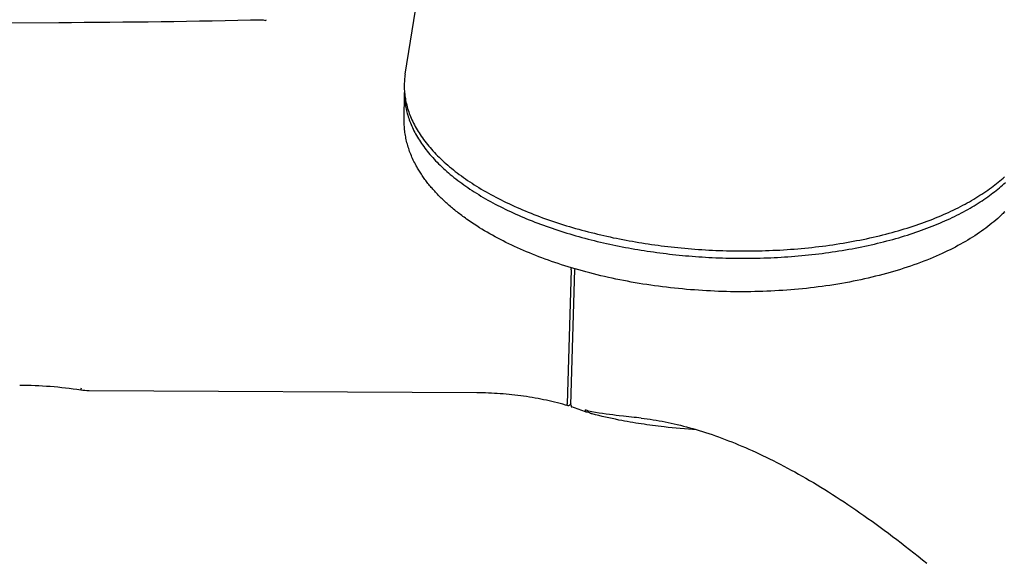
# Model space of a CAD drawing. Extents: x 7546 to 9278, y -4278 to -3180.
# Tile 5 of 8: x 8801 to 9009, y -3575 to -3460. Entities that reach past the tile are written whole.
import ezdxf

# ---------------------------------------------------------------- set-up
doc = ezdxf.new("R2010")
doc.units = 0
doc.layers.add('MAKE2D$VISIBLE$CURVAS', color=7, linetype='CONTINUOUS')

msp = doc.modelspace()

# ---------------------------------------------------------------- linework, layer by layer
at = {"layer": 'MAKE2D$VISIBLE$CURVAS', "color": 7}
for p, q in [((8882.86, -3471.99), (8900.06, -3364.33)), ((8591.28, -3462.22), (8809.71, -3461.09)), ((8852.91, -3460.62), (8852.91, -3460.51)), ((8853.45, -3460.71), (8852.91, -3460.62)), ((8852.92, -3460.53), (8852.92, -3460.62)), ((8853.45, -3460.5), (8853.45, -3460.59)), ((8853.45, -3460.59), (8853.45, -3460.59)), ((8853.45, -3460.71), (8853.45, -3460.59)), ((8882.66, -3481.83), (8882.71, -3475.85)), ((8917.9, -3513.27), (8917.08, -3541.56)), ((8917.86, -3541.8), (8918.7, -3513.24)), ((8918.71, -3513.08), (8918.7, -3513.24)), ((8897.96, -3539.23), (8816.12, -3538.79)), ((8917.87, -3541.48), (8917.47, -3541.89)), ((8922.23, -3543.27), (8922.23, -3543.27))]:
    msp.add_line(p, q, dxfattribs=at)
for points in [[(8882.86, -3471.99), (8882.81, -3472.3), (8882.77, -3472.62), (8882.73, -3472.94), (8882.71, -3473.26), (8882.68, -3473.58), (8882.67, -3473.9), (8882.66, -3474.22), (8882.66, -3474.55), (8882.66, -3474.87), (8882.67, -3475.2), (8882.69, -3475.53), (8882.72, -3475.86), (8882.75, -3476.19), (8882.79, -3476.53), (8882.84, -3476.86), (8882.89, -3477.2), (8882.95, -3477.53), (8883.02, -3477.87), (8883.1, -3478.21), (8883.18, -3478.55), (8883.27, -3478.89), (8883.37, -3479.23), (8883.48, -3479.57), (8883.59, -3479.91), (8883.71, -3480.26), (8883.84, -3480.6), (8883.98, -3480.94), (8884.13, -3481.29), (8884.28, -3481.63), (8884.44, -3481.98), (8884.61, -3482.33), (8884.79, -3482.67), (8884.97, -3483.02), (8885.17, -3483.36), (8885.37, -3483.71), (8885.58, -3484.06), (8885.79, -3484.4), (8886.02, -3484.75), (8886.25, -3485.09), (8886.5, -3485.44), (8886.75, -3485.78), (8887, -3486.13), (8887.27, -3486.47), (8887.54, -3486.82), (8887.83, -3487.16), (8888.12, -3487.5), (8888.42, -3487.84), (8888.72, -3488.18), (8889.04, -3488.52), (8889.36, -3488.86), (8889.69, -3489.2), (8890.03, -3489.53), (8890.38, -3489.87), (8890.73, -3490.2), (8891.1, -3490.54), (8891.47, -3490.87), (8891.84, -3491.2), (8892.23, -3491.53), (8892.62, -3491.85), (8893.03, -3492.18), (8893.44, -3492.5), (8893.85, -3492.82), (8894.28, -3493.14), (8894.71, -3493.46), (8895.15, -3493.78), (8895.59, -3494.09), (8896.04, -3494.4), (8896.5, -3494.71), (8896.97, -3495.02), (8897.45, -3495.33), (8897.93, -3495.63), (8898.41, -3495.93), (8898.91, -3496.23), (8899.41, -3496.52), (8899.92, -3496.81), (8900.43, -3497.1), (8900.95, -3497.39), (8901.48, -3497.68), (8902.01, -3497.96), (8902.55, -3498.24), (8903.09, -3498.51), (8903.64, -3498.79), (8904.19, -3499.06), (8904.75, -3499.32), (8905.32, -3499.59), (8905.89, -3499.85), (8906.47, -3500.11), (8907.05, -3500.36), (8907.63, -3500.61), (8908.22, -3500.86), (8908.82, -3501.1), (8909.42, -3501.34), (8910.02, -3501.58), (8910.63, -3501.82), (8911.24, -3502.05), (8911.86, -3502.28), (8912.48, -3502.5), (8913.1, -3502.72), (8913.73, -3502.94), (8914.36, -3503.15), (8914.99, -3503.36), (8915.63, -3503.56), (8916.27, -3503.77), (8916.91, -3503.97), (8917.56, -3504.16), (8918.2, -3504.35), (8918.85, -3504.54), (8919.51, -3504.72), (8920.16, -3504.9), (8920.82, -3505.08), (8921.48, -3505.25), (8922.14, -3505.42), (8922.8, -3505.58), (8923.46, -3505.75), (8924.13, -3505.9), (8924.79, -3506.06), (8925.46, -3506.21), (8926.13, -3506.35), (8926.8, -3506.5), (8927.47, -3506.63), (8928.14, -3506.77), (8928.81, -3506.9), (8929.48, -3507.03), (8930.15, -3507.15), (8930.82, -3507.27), (8931.49, -3507.39), (8932.16, -3507.5), (8932.83, -3507.61), (8933.5, -3507.72), (8934.18, -3507.82), (8934.86, -3507.92), (8935.55, -3508.01), (8936.24, -3508.11), (8936.93, -3508.2), (8937.63, -3508.29), (8938.33, -3508.37), (8939.03, -3508.45), (8939.74, -3508.53), (8940.45, -3508.6), (8941.16, -3508.67), (8941.88, -3508.74), (8942.6, -3508.8), (8943.32, -3508.86), (8944.04, -3508.92), (8944.77, -3508.97), (8945.5, -3509.02), (8946.24, -3509.07), (8946.97, -3509.11), (8947.71, -3509.15), (8948.45, -3509.18), (8949.19, -3509.21), (8949.94, -3509.24), (8950.68, -3509.26), (8951.43, -3509.28), (8952.18, -3509.29), (8952.93, -3509.3), (8953.68, -3509.31), (8954.43, -3509.31), (8955.19, -3509.31), (8955.94, -3509.3), (8956.69, -3509.29), (8957.45, -3509.28), (8958.21, -3509.26), (8958.96, -3509.23), (8959.72, -3509.21), (8960.47, -3509.17), (8961.23, -3509.14), (8961.98, -3509.1), (8962.74, -3509.05), (8963.49, -3509.01), (8964.24, -3508.95), (8964.99, -3508.9), (8965.74, -3508.83), (8966.49, -3508.77), (8967.24, -3508.7), (8967.99, -3508.62), (8968.73, -3508.54), (8969.47, -3508.46), (8970.21, -3508.37), (8970.95, -3508.28), (8971.69, -3508.19), (8972.42, -3508.09), (8973.15, -3507.98), (8973.88, -3507.87), (8974.6, -3507.76), (8975.32, -3507.64), (8976.04, -3507.52), (8976.76, -3507.39), (8977.47, -3507.27), (8978.17, -3507.13), (8978.88, -3506.99), (8979.58, -3506.85), (8980.27, -3506.71), (8980.96, -3506.56), (8981.65, -3506.4), (8982.33, -3506.24), (8983.01, -3506.08), (8983.68, -3505.92), (8984.35, -3505.75), (8985.01, -3505.58), (8985.66, -3505.4), (8986.32, -3505.22), (8986.96, -3505.03), (8987.6, -3504.85), (8988.24, -3504.66), (8988.87, -3504.46), (8989.49, -3504.26), (8990.11, -3504.06), (8990.72, -3503.86), (8991.32, -3503.65), (8991.92, -3503.44), (8992.51, -3503.22), (8993.1, -3503.01), (8993.68, -3502.79), (8994.25, -3502.56), (8994.82, -3502.34), (8995.38, -3502.11), (8995.93, -3501.88), (8996.48, -3501.64), (8997.02, -3501.4), (8997.55, -3501.16), (8998.07, -3500.92), (8998.59, -3500.68), (8999.1, -3500.43), (8999.6, -3500.18), (9000.1, -3499.93), (9000.59, -3499.67), (9001.07, -3499.42), (9001.54, -3499.16), (9002.01, -3498.9), (9002.46, -3498.63), (9002.91, -3498.37), (9003.36, -3498.1), (9003.79, -3497.83), (9004.22, -3497.56), (9004.64, -3497.29), (9005.06, -3497.02), (9005.46, -3496.74), (9005.86, -3496.47), (9006.25, -3496.19), (9006.63, -3495.91), (9007.01, -3495.63), (9007.37, -3495.35), (9007.73, -3495.07), (9008.08, -3494.78), (9008.43, -3494.5), (9008.77, -3494.21), (9009.1, -3493.93), (9009.42, -3493.64)], [(8882.71, -3475.85), (8882.71, -3476.16), (8882.72, -3476.47), (8882.73, -3476.79), (8882.75, -3477.1), (8882.77, -3477.42), (8882.81, -3477.74), (8882.84, -3478.05), (8882.89, -3478.37), (8882.94, -3478.69), (8883, -3479.02), (8883.06, -3479.34), (8883.14, -3479.66), (8883.21, -3479.99), (8883.3, -3480.31), (8883.39, -3480.64), (8883.49, -3480.97), (8883.6, -3481.3), (8883.71, -3481.63), (8883.83, -3481.95), (8883.96, -3482.28), (8884.1, -3482.62), (8884.24, -3482.95), (8884.39, -3483.28), (8884.54, -3483.61), (8884.71, -3483.94), (8884.88, -3484.28), (8885.06, -3484.61), (8885.25, -3484.94), (8885.44, -3485.27), (8885.64, -3485.61), (8885.85, -3485.94), (8886.07, -3486.27), (8886.3, -3486.61), (8886.53, -3486.94), (8886.77, -3487.27), (8887.01, -3487.6), (8887.27, -3487.94), (8887.53, -3488.27), (8887.8, -3488.6), (8888.08, -3488.93), (8888.37, -3489.26), (8888.66, -3489.59), (8888.96, -3489.92), (8889.27, -3490.25), (8889.58, -3490.57), (8889.91, -3490.9), (8890.24, -3491.22), (8890.58, -3491.55), (8890.92, -3491.87), (8891.28, -3492.19), (8891.64, -3492.51), (8892.01, -3492.83), (8892.38, -3493.15), (8892.76, -3493.47), (8893.15, -3493.78), (8893.55, -3494.09), (8893.96, -3494.41), (8894.37, -3494.72), (8894.79, -3495.02), (8895.21, -3495.33), (8895.64, -3495.64), (8896.08, -3495.94), (8896.53, -3496.24), (8896.98, -3496.54), (8897.44, -3496.84), (8897.91, -3497.13), (8898.38, -3497.42), (8898.86, -3497.71), (8899.35, -3498), (8899.84, -3498.29), (8900.33, -3498.57), (8900.84, -3498.85), (8901.35, -3499.13), (8901.86, -3499.4), (8902.39, -3499.68), (8902.91, -3499.95), (8903.45, -3500.21), (8903.98, -3500.48), (8904.53, -3500.74), (8905.08, -3501), (8905.63, -3501.26), (8906.19, -3501.51), (8906.75, -3501.76), (8907.32, -3502.01), (8907.9, -3502.25), (8908.47, -3502.49), (8909.06, -3502.73), (8909.64, -3502.97), (8910.24, -3503.2), (8910.83, -3503.43), (8911.43, -3503.65), (8912.03, -3503.87), (8912.64, -3504.09), (8913.25, -3504.31), (8913.87, -3504.52), (8914.48, -3504.73), (8915.1, -3504.93), (8915.73, -3505.13), (8916.36, -3505.33), (8916.99, -3505.53), (8917.62, -3505.72), (8918.25, -3505.9), (8918.89, -3506.09), (8919.53, -3506.27), (8920.18, -3506.45), (8920.82, -3506.62), (8921.47, -3506.79), (8922.12, -3506.96), (8922.77, -3507.12), (8923.42, -3507.28), (8924.07, -3507.43), (8924.73, -3507.58), (8925.38, -3507.73), (8926.04, -3507.88), (8926.7, -3508.02), (8927.36, -3508.15), (8928.02, -3508.29), (8928.68, -3508.42), (8929.34, -3508.54), (8930, -3508.67), (8930.66, -3508.79), (8931.32, -3508.9), (8931.99, -3509.01), (8932.65, -3509.12), (8933.31, -3509.23), (8933.97, -3509.33), (8934.63, -3509.43), (8935.29, -3509.52), (8935.96, -3509.61), (8936.62, -3509.7), (8937.29, -3509.79), (8937.96, -3509.87), (8938.64, -3509.95), (8939.32, -3510.03), (8940, -3510.1), (8940.69, -3510.17), (8941.38, -3510.24), (8942.07, -3510.3), (8942.77, -3510.36), (8943.46, -3510.42), (8944.16, -3510.47), (8944.87, -3510.52), (8945.57, -3510.57), (8946.28, -3510.61), (8946.99, -3510.65), (8947.7, -3510.69), (8948.42, -3510.72), (8949.13, -3510.75), (8949.85, -3510.77), (8950.57, -3510.8), (8951.29, -3510.81), (8952.02, -3510.83), (8952.74, -3510.84), (8953.46, -3510.84), (8954.19, -3510.85), (8954.92, -3510.85), (8955.65, -3510.84), (8956.38, -3510.83), (8957.1, -3510.82), (8957.83, -3510.8), (8958.56, -3510.78), (8959.29, -3510.76), (8960.03, -3510.73), (8960.76, -3510.69), (8961.49, -3510.66), (8962.21, -3510.62), (8962.94, -3510.57), (8963.67, -3510.52), (8964.4, -3510.47), (8965.13, -3510.41), (8965.85, -3510.35), (8966.58, -3510.29), (8967.3, -3510.22), (8968.02, -3510.15), (8968.74, -3510.07), (8969.46, -3509.99), (8970.17, -3509.9), (8970.89, -3509.81), (8971.6, -3509.72), (8972.31, -3509.62), (8973.02, -3509.52), (8973.72, -3509.41), (8974.42, -3509.3), (8975.12, -3509.19), (8975.82, -3509.07), (8976.51, -3508.95), (8977.2, -3508.83), (8977.88, -3508.7), (8978.57, -3508.57), (8979.25, -3508.43), (8979.92, -3508.29), (8980.59, -3508.14), (8981.26, -3508), (8981.92, -3507.84), (8982.58, -3507.69), (8983.23, -3507.53), (8983.88, -3507.37), (8984.53, -3507.2), (8985.17, -3507.03), (8985.8, -3506.86), (8986.43, -3506.68), (8987.06, -3506.5), (8987.68, -3506.32), (8988.29, -3506.13), (8988.9, -3505.94), (8989.5, -3505.75), (8990.1, -3505.55), (8990.69, -3505.35), (8991.28, -3505.15), (8991.86, -3504.94), (8992.43, -3504.73), (8993, -3504.52), (8993.56, -3504.3), (8994.12, -3504.09), (8994.67, -3503.87), (8995.21, -3503.64), (8995.75, -3503.42), (8996.28, -3503.19), (8996.8, -3502.96), (8997.32, -3502.72), (8997.83, -3502.49), (8998.34, -3502.25), (8998.83, -3502.01), (8999.32, -3501.77), (8999.81, -3501.52), (9000.28, -3501.27), (9000.75, -3501.02), (9001.22, -3500.77), (9001.67, -3500.52), (9002.12, -3500.26), (9002.56, -3500.01), (9003, -3499.75), (9003.42, -3499.49), (9003.84, -3499.22), (9004.26, -3498.96), (9004.66, -3498.69), (9005.06, -3498.43), (9005.45, -3498.16), (9005.84, -3497.89), (9006.21, -3497.62), (9006.58, -3497.34), (9006.95, -3497.07), (9007.3, -3496.79), (9007.65, -3496.52), (9007.99, -3496.24), (9008.33, -3495.96), (9008.65, -3495.68), (9008.97, -3495.4), (9009.28, -3495.12), (9009.59, -3494.84)], [(9009.45, -3501.04), (9009.28, -3501.22), (9009.09, -3501.4), (9008.91, -3501.57), (9008.72, -3501.75), (9008.35, -3502.1), (9007.96, -3502.45), (9007.56, -3502.79), (9007.16, -3503.13), (9006.75, -3503.47), (9006.32, -3503.81), (9005.89, -3504.14), (9005.46, -3504.47), (9005.01, -3504.8), (9004.56, -3505.12), (9004.09, -3505.44), (9003.62, -3505.76), (9003.14, -3506.08), (9002.66, -3506.39), (9002.16, -3506.69), (9001.66, -3507), (9001.15, -3507.3), (9000.63, -3507.6), (9000.1, -3507.89), (8999.57, -3508.18), (8999.03, -3508.47), (8998.48, -3508.75), (8997.92, -3509.03), (8997.36, -3509.31), (8996.79, -3509.58), (8996.21, -3509.85), (8995.62, -3510.12), (8994.98, -3510.4), (8994.33, -3510.68), (8993.67, -3510.95), (8993.01, -3511.22), (8992.33, -3511.48), (8991.65, -3511.74), (8990.97, -3511.99), (8990.27, -3512.24), (8989.57, -3512.49), (8988.86, -3512.73), (8988.15, -3512.96), (8987.43, -3513.19), (8986.7, -3513.41), (8985.96, -3513.63), (8985.22, -3513.85), (8984.47, -3514.06), (8983.71, -3514.26), (8982.95, -3514.46), (8982.19, -3514.65), (8981.41, -3514.84), (8980.63, -3515.02), (8979.85, -3515.2), (8979.06, -3515.37), (8978.26, -3515.54), (8977.46, -3515.7), (8976.65, -3515.86), (8975.84, -3516.01), (8975.02, -3516.15), (8974.19, -3516.29), (8973.36, -3516.43), (8972.53, -3516.56), (8971.69, -3516.68), (8970.88, -3516.79), (8970.05, -3516.9), (8969.23, -3517), (8968.41, -3517.1), (8967.58, -3517.19), (8966.75, -3517.28), (8965.92, -3517.36), (8965.08, -3517.44), (8964.25, -3517.5), (8963.41, -3517.57), (8962.57, -3517.63), (8961.73, -3517.68), (8960.89, -3517.73), (8960.04, -3517.77), (8959.2, -3517.81), (8958.35, -3517.84), (8957.51, -3517.87), (8956.66, -3517.89), (8955.81, -3517.9), (8954.96, -3517.91), (8954.11, -3517.92), (8953.26, -3517.91), (8952.41, -3517.91), (8951.56, -3517.9), (8950.71, -3517.88), (8949.86, -3517.85), (8949.01, -3517.83), (8948.16, -3517.79), (8947.31, -3517.75), (8946.47, -3517.71), (8945.62, -3517.66), (8944.77, -3517.6), (8943.92, -3517.54), (8943.08, -3517.48), (8942.23, -3517.41), (8941.39, -3517.33), (8940.55, -3517.25), (8939.71, -3517.16), (8938.87, -3517.07), (8938.03, -3516.97), (8937.2, -3516.87), (8936.36, -3516.76), (8935.53, -3516.65), (8934.7, -3516.53), (8933.87, -3516.41), (8933.05, -3516.28), (8932.23, -3516.14), (8931.41, -3516), (8930.59, -3515.86), (8929.78, -3515.71), (8928.96, -3515.56), (8928.16, -3515.4), (8927.35, -3515.23), (8926.55, -3515.06), (8925.75, -3514.89), (8924.95, -3514.71), (8924.16, -3514.52), (8923.37, -3514.33), (8922.59, -3514.14), (8921.81, -3513.94), (8921.03, -3513.73), (8920.26, -3513.52), (8919.49, -3513.31), (8918.73, -3513.09), (8918, -3512.87), (8917.28, -3512.65), (8916.57, -3512.43), (8915.86, -3512.21), (8915.16, -3511.98), (8914.46, -3511.74), (8913.77, -3511.51), (8913.09, -3511.26), (8912.41, -3511.02), (8911.74, -3510.77), (8911.07, -3510.52), (8910.41, -3510.26), (8909.75, -3510), (8909.1, -3509.73), (8908.46, -3509.47), (8907.82, -3509.19), (8907.19, -3508.92), (8906.57, -3508.64), (8905.95, -3508.36), (8905.34, -3508.07), (8904.74, -3507.78), (8904.14, -3507.49), (8903.55, -3507.2), (8902.97, -3506.9), (8902.39, -3506.59), (8901.82, -3506.29), (8901.26, -3505.98), (8900.7, -3505.67), (8900.15, -3505.35), (8899.61, -3505.03), (8899.07, -3504.71), (8898.55, -3504.39), (8897.98, -3504.03), (8897.43, -3503.67), (8896.88, -3503.31), (8896.35, -3502.94), (8895.82, -3502.57), (8895.56, -3502.39), (8895.3, -3502.2), (8895.05, -3502.02), (8894.79, -3501.83), (8894.54, -3501.64), (8894.29, -3501.45), (8894.05, -3501.26), (8893.81, -3501.07), (8893.57, -3500.88), (8893.33, -3500.69), (8893.09, -3500.49), (8892.86, -3500.3), (8892.63, -3500.1), (8892.4, -3499.91), (8892.17, -3499.71), (8891.95, -3499.52), (8891.73, -3499.32), (8891.51, -3499.12), (8891.29, -3498.92), (8891.08, -3498.73), (8890.87, -3498.53), (8890.66, -3498.33), (8890.45, -3498.13), (8890.25, -3497.92), (8890.05, -3497.72), (8889.85, -3497.52), (8889.65, -3497.32), (8889.46, -3497.11), (8889.27, -3496.91), (8889.08, -3496.7), (8888.9, -3496.5), (8888.71, -3496.29), (8888.53, -3496.08), (8888.35, -3495.88), (8888.18, -3495.67), (8888.01, -3495.46), (8887.84, -3495.25), (8887.67, -3495.04), (8887.5, -3494.83), (8887.34, -3494.62), (8887.18, -3494.41), (8887.03, -3494.2), (8886.87, -3493.99), (8886.72, -3493.77), (8886.57, -3493.56), (8886.42, -3493.35), (8886.28, -3493.13), (8886.14, -3492.92), (8886, -3492.7), (8885.87, -3492.49), (8885.73, -3492.27), (8885.6, -3492.05), (8885.48, -3491.84), (8885.35, -3491.62), (8885.18, -3491.32), (8885.02, -3491.02), (8884.86, -3490.72), (8884.71, -3490.42), (8884.57, -3490.12), (8884.43, -3489.81), (8884.29, -3489.51), (8884.16, -3489.21), (8884.04, -3488.9), (8883.92, -3488.6), (8883.8, -3488.29), (8883.7, -3487.99), (8883.59, -3487.68), (8883.49, -3487.38), (8883.4, -3487.07), (8883.31, -3486.76), (8883.23, -3486.46), (8883.16, -3486.15), (8883.09, -3485.84), (8883.02, -3485.53), (8882.96, -3485.23), (8882.91, -3484.92), (8882.86, -3484.61), (8882.81, -3484.3), (8882.77, -3483.99), (8882.74, -3483.68), (8882.71, -3483.38), (8882.69, -3483.07), (8882.67, -3482.76), (8882.66, -3482.45), (8882.66, -3482.14), (8882.66, -3481.83)], [(8917.24, -3541.99), (8916.68, -3541.83), (8916.12, -3541.67), (8915.56, -3541.52), (8914.99, -3541.37), (8914.41, -3541.23), (8913.84, -3541.09), (8913.26, -3540.95), (8912.67, -3540.82), (8912.08, -3540.7), (8911.49, -3540.58), (8910.9, -3540.46), (8910.3, -3540.35), (8909.69, -3540.25), (8909.09, -3540.14), (8908.48, -3540.05), (8907.87, -3539.96), (8907.25, -3539.87), (8906.64, -3539.79), (8906.02, -3539.72), (8905.4, -3539.65), (8904.78, -3539.59), (8904.16, -3539.53), (8903.54, -3539.47), (8902.92, -3539.43), (8902.3, -3539.38), (8901.68, -3539.35), (8901.06, -3539.31), (8900.44, -3539.29), (8899.82, -3539.27), (8899.2, -3539.25), (8898.58, -3539.24), (8897.96, -3539.23)], [(8917.24, -3541.99), (8917.23, -3541.99), (8917.23, -3541.99), (8917.23, -3541.99), (8917.22, -3541.99), (8917.22, -3541.99), (8917.22, -3541.99), (8917.22, -3541.98), (8917.21, -3541.98), (8917.21, -3541.98), (8917.21, -3541.98), (8917.2, -3541.98), (8917.2, -3541.97), (8917.2, -3541.97), (8917.19, -3541.97), (8917.19, -3541.97), (8917.19, -3541.97), (8917.19, -3541.96), (8917.18, -3541.96), (8917.18, -3541.96), (8917.18, -3541.95), (8917.17, -3541.95), (8917.17, -3541.95), (8917.17, -3541.94), (8917.16, -3541.94), (8917.16, -3541.94), (8917.16, -3541.93), (8917.16, -3541.93), (8917.15, -3541.92), (8917.15, -3541.92), (8917.15, -3541.91), (8917.14, -3541.91), (8917.14, -3541.91), (8917.14, -3541.9), (8917.14, -3541.9), (8917.13, -3541.89), (8917.13, -3541.88), (8917.13, -3541.87), (8917.12, -3541.86), (8917.12, -3541.85), (8917.11, -3541.84), (8917.11, -3541.83), (8917.11, -3541.82), (8917.1, -3541.8), (8917.1, -3541.79), (8917.1, -3541.78), (8917.1, -3541.76), (8917.09, -3541.75), (8917.09, -3541.73), (8917.09, -3541.72), (8917.09, -3541.7), (8917.09, -3541.67), (8917.08, -3541.63), (8917.08, -3541.6), (8917.08, -3541.56)], [(8917.86, -3541.8), (8917.86, -3541.84), (8917.86, -3541.87), (8917.86, -3541.9), (8917.87, -3541.94), (8917.87, -3541.95), (8917.87, -3541.97), (8917.87, -3541.98), (8917.88, -3542), (8917.88, -3542.01), (8917.88, -3542.03), (8917.88, -3542.04), (8917.89, -3542.05), (8917.89, -3542.07), (8917.89, -3542.08), (8917.9, -3542.09), (8917.9, -3542.1), (8917.91, -3542.11), (8917.91, -3542.12), (8917.91, -3542.13), (8917.92, -3542.13), (8917.92, -3542.14), (8917.92, -3542.14), (8917.92, -3542.15), (8917.93, -3542.15), (8917.93, -3542.16), (8917.93, -3542.16), (8917.93, -3542.17), (8917.94, -3542.17), (8917.94, -3542.17), (8917.94, -3542.18), (8917.95, -3542.18), (8917.95, -3542.18), (8917.95, -3542.19), (8917.95, -3542.19), (8917.96, -3542.19), (8917.96, -3542.2), (8917.96, -3542.2), (8917.97, -3542.2), (8917.97, -3542.21), (8917.97, -3542.21), (8917.98, -3542.21), (8917.98, -3542.21), (8917.98, -3542.21), (8917.98, -3542.22), (8917.99, -3542.22), (8917.99, -3542.22), (8917.99, -3542.22), (8918, -3542.22), (8918, -3542.22), (8918, -3542.23), (8918.01, -3542.23), (8918.01, -3542.23), (8918.01, -3542.23), (8918.02, -3542.23)], [(8921.1, -3543.29), (8921.09, -3543.29), (8921.09, -3543.29), (8921.09, -3543.29), (8921.08, -3543.29), (8921.08, -3543.29), (8921.08, -3543.29), (8921.07, -3543.28), (8921.07, -3543.28), (8921.07, -3543.28), (8921.06, -3543.28), (8921.06, -3543.27), (8921.05, -3543.27), (8921.05, -3543.26), (8921.04, -3543.26), (8921.04, -3543.26), (8921.03, -3543.25), (8921.03, -3543.25), (8921.03, -3543.25), (8921.02, -3543.24), (8921.02, -3543.24), (8921.01, -3543.23), (8921.01, -3543.23), (8921.01, -3543.22), (8921, -3543.22), (8921, -3543.22), (8921, -3543.21), (8920.99, -3543.2), (8920.99, -3543.2), (8920.99, -3543.19), (8920.99, -3543.19), (8920.98, -3543.18), (8920.98, -3543.18), (8920.98, -3543.17), (8920.97, -3543.17), (8920.97, -3543.15), (8920.96, -3543.14), (8920.96, -3543.13), (8920.95, -3543.12), (8920.95, -3543.1), (8920.95, -3543.09), (8920.94, -3543.07), (8920.94, -3543.06), (8920.94, -3543.04), (8920.93, -3543.03), (8920.93, -3543.01), (8920.93, -3543), (8920.93, -3542.98), (8920.93, -3542.96), (8920.93, -3542.95), (8920.93, -3542.93), (8920.92, -3542.91), (8920.92, -3542.88), (8920.93, -3542.86)], [(8922.33, -3543.7), (8922.31, -3543.69), (8922.27, -3543.68), (8922.23, -3543.67), (8922.19, -3543.65), (8922.14, -3543.63), (8922.08, -3543.61), (8922.01, -3543.57), (8921.82, -3543.48), (8921.74, -3543.44), (8921.66, -3543.39), (8921.59, -3543.36), (8921.56, -3543.33), (8921.52, -3543.31), (8921.48, -3543.29), (8921.45, -3543.26), (8921.42, -3543.24), (8921.38, -3543.21)], [(8932.7, -3544.56), (8932.21, -3544.52), (8931.71, -3544.48), (8931.19, -3544.44), (8930.65, -3544.38), (8930.1, -3544.33), (8929.54, -3544.27), (8928.96, -3544.2), (8928.03, -3544.09), (8927.37, -3544.01), (8926.69, -3543.92), (8925.99, -3543.82), (8925.27, -3543.72), (8924.54, -3543.62), (8923.79, -3543.51), (8923.02, -3543.39), (8922.23, -3543.27)], [(8944.39, -3547.03), (8943.52, -3546.98), (8942.66, -3546.92), (8941.8, -3546.85), (8940.94, -3546.78), (8940.08, -3546.71), (8939.22, -3546.63), (8938.36, -3546.54), (8937.51, -3546.44), (8936.9, -3546.37), (8936.3, -3546.3), (8935.7, -3546.23), (8935.1, -3546.15), (8934.5, -3546.06), (8933.9, -3545.98), (8933.3, -3545.89), (8932.7, -3545.8), (8932.11, -3545.71), (8931.52, -3545.61), (8930.92, -3545.51), (8930.33, -3545.41), (8929.75, -3545.31), (8929.16, -3545.2), (8928.57, -3545.09), (8927.99, -3544.98), (8927.27, -3544.83), (8926.56, -3544.68), (8925.85, -3544.53), (8925.14, -3544.37), (8924.43, -3544.21), (8923.73, -3544.05), (8923.03, -3543.88), (8922.34, -3543.7)], [(8932.7, -3544.56), (8933.32, -3544.64), (8933.94, -3544.72), (8934.56, -3544.81), (8935.19, -3544.91), (8935.82, -3545.01), (8936.45, -3545.13), (8937.08, -3545.24), (8937.72, -3545.37), (8938.36, -3545.5), (8939.01, -3545.64), (8939.65, -3545.78), (8940.3, -3545.93), (8940.96, -3546.09), (8941.61, -3546.26), (8942.27, -3546.43), (8942.93, -3546.61), (8943.6, -3546.8), (8944.27, -3546.99), (8944.94, -3547.19), (8945.61, -3547.4), (8946.29, -3547.62), (8946.97, -3547.84), (8947.65, -3548.07), (8948.34, -3548.31), (8949.03, -3548.56), (8949.73, -3548.81), (8950.42, -3549.07), (8951.12, -3549.34), (8951.83, -3549.61), (8952.54, -3549.9), (8953.25, -3550.19), (8953.96, -3550.49), (8954.68, -3550.79), (8955.4, -3551.11), (8956.13, -3551.43), (8956.86, -3551.76), (8957.59, -3552.1), (8958.32, -3552.45), (8959.06, -3552.8), (8959.81, -3553.17), (8960.56, -3553.54), (8961.31, -3553.92), (8962.06, -3554.31), (8962.82, -3554.71), (8963.58, -3555.11), (8964.35, -3555.53), (8965.12, -3555.95), (8965.9, -3556.38), (8966.68, -3556.82), (8967.46, -3557.27), (8968.25, -3557.73), (8969.04, -3558.2), (8969.83, -3558.68), (8970.63, -3559.16), (8971.44, -3559.66), (8972.24, -3560.16), (8973.06, -3560.68), (8973.87, -3561.2), (8974.7, -3561.73), (8975.52, -3562.27), (8976.35, -3562.83), (8977.19, -3563.39), (8978.02, -3563.96), (8978.87, -3564.54), (8979.72, -3565.13), (8980.57, -3565.73), (8981.43, -3566.34), (8982.29, -3566.96), (8983.15, -3567.59), (8984.02, -3568.24), (8984.9, -3568.89), (8985.78, -3569.55), (8986.66, -3570.22), (8987.55, -3570.9), (8988.45, -3571.59), (8989.35, -3572.3), (8990.25, -3573.01), (8991.16, -3573.74), (8992.07, -3574.47), (8992.99, -3575.22)]]:
    msp.add_lwpolyline(points, dxfattribs=at)
for centre, radius, start, end in [((8796.34, -888.4), 2572.72, 270.29774, 271.26005), ((8800.84, -3627.96), 90.3, 81.4002, 89.6043), ((8901.46, -3595.13), 55.43, 69.2516, 72.6231)]:
    msp.add_arc(centre, radius, start, end, dxfattribs=at)
at = {"layer": 'MAKE2D$VISIBLE$CURVAS', "color": 7, "extrusion": (0, 0, -1)}
for centre, radius, start, end in [((-8925.35, -3452.49), 58.14, 300.5563, 300.5581), ((-8975.52, -3473.95), 42.09, 232.153, 232.1547), ((-8910, -3535.3), 24.4, 95.6608, 95.6652), ((-8919.84, -3513.37), 1.95, 2.9038, 15.0344), ((-8811.19, -3537.76), 3.28, 188.9982, 195.9468), ((-8816.14, -3525.94), 12.86, 270.1081, 278.0391), ((-8917.27, -3541.74), 0.251, 215.9892, 276.6153), ((-8924.26, -3534.55), 8.95, 283.0697, 291.8625), ((-8921.17, -3543), 0.302, 224.1189, 283.2464)]:
    msp.add_arc(centre, radius, start, end, dxfattribs=at)

doc.saveas('drawing.dxf')
